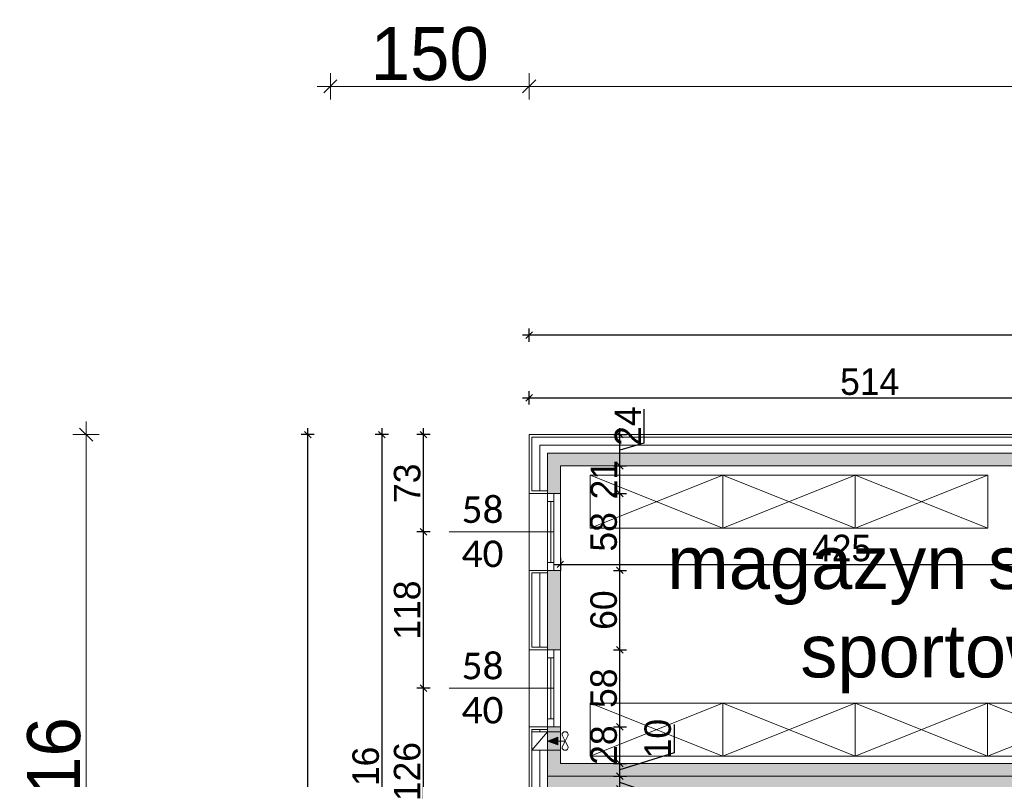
# Model space of a CAD drawing. Header units: millimetres. Extents: x 1962 to 3194, y -795 to -219.
# Tile 126 of 256: x 2511.61 to 2519.04, y -565.64 to -559.91. Entities that reach past the tile are written whole.
import ezdxf

# ---------------------------------------------------------------- set-up
doc = ezdxf.new("R2010")
doc.units = ezdxf.units.MM
doc.layers.get('0').update_dxf_attribs({"lineweight": 5})
doc.layers.get('Defpoints').update_dxf_attribs({"lineweight": 9})
for name, color, linetype, lineweight in [('A_hatch nawierzchnia', 253, 'Continuous', 9), ('A_obiekty kontenery', 152, 'Continuous', 9), ('A_obiekty kontenery elewacja', 62, 'Continuous', 9), ('A_obiekty kontenery izolacja', 213, 'BATTING', 9), ('A_obiekty kontenery opisy', 142, 'Continuous', 9), ('A_wymiary detale', 82, 'Continuous', 9), ('A_wyposażenie meble', 123, 'Continuous', 9), ('A_wyposażenie stolarka', 16, 'Continuous', 9), ('A_wyposażenie wentylacja i klimatyzacja', 95, 'Continuous', 9)]:
    doc.layers.add(name, color=color, linetype=linetype, lineweight=lineweight)
doc.styles.get("Standard").update_dxf_attribs({"font": 'arial.ttf'})
doc.styles.add('wymiary pzt', font='txt')
doc.linetypes.add('BATTING', pattern='A,0.00254,-2.54,[134,ltypeshp.shx,S=2.54,R=0,X=-2.54,Y=0],-5.08,[134,ltypeshp.shx,S=2.54,R=180,X=2.54,Y=0],-2.54', length=10.16254)
doc.dimstyles.new('wymiary detale', dxfattribs={"dimtxt": 0.2, "dimasz": 0.05, "dimexe": 0.05, "dimexo": 0, "dimgap": 0.02, "dimtad": 1, "dimdec": 0, "dimlfac": 100, "dimzin": 0, "dimtxsty": 'wymiary pzt', "dimblk": 'OBLIQUE', "dimcen": 0.1, "dimdle": 0.05, "dimadec": 1, "dimazin": 0, "dimtfac": 1, "dimtmove": 0, "dimatfit": 3, "dimfxl": 0, "dimarcsym": 0})

# ---------------------------------------------------------------- blocks, each defined once
blk = doc.blocks.new('zw$B8BB')
at = {"layer": 'A_wyposażenie meble'}
for p, q in [((-0.5, 0.2), (0.5, -0.2)), ((0.5, 0.2), (-0.5, -0.2))]:
    blk.add_line(p, q, dxfattribs=at)
blk.add_lwpolyline([(-0.5, -0.2), (0.5, -0.2), (0.5, 0.2), (-0.5, 0.2)], close=True, dxfattribs=at)
blk = doc.blocks.new('zw$F88C')
at = {"layer": 'A_wyposażenie wentylacja i klimatyzacja'}
h = blk.add_hatch(color=256, dxfattribs=at)
h.dxf.hatch_style = 1
h.paths.add_polyline_path([(0.0417, 0.0187), (0.07, 0.0187), (0.0983, 0.0187), (0.07, 0.096)])
for p, q in [((0, 0.096), (0.14, 0.216)), ((0, 0.096), (0.14, 0.096)), ((0.07, -0.036), (0.07, 0.0187)), ((0.07, -0.036), (0.0305, -0.0154)), ((0.07, -0.036), (0.0305, -0.0566)), ((0.07, -0.036), (0.1095, -0.0154)), ((0.07, -0.036), (0.1095, -0.0566))]:
    blk.add_line(p, q, dxfattribs=at)
blk.add_lwpolyline([(0, 0.216), (0.14, 0.216), (0.14, 0), (0, 0)], close=True, dxfattribs=at)
for points in [[(0.07, 0.096), (0.0417, 0.0187), (0.07, 0.0187)], [(0.07, 0.096), (0.0983, 0.0187), (0.07, 0.0187)]]:
    blk.add_lwpolyline(points, dxfattribs=at)
for centre, radius, start, end in [((0.024, -0.036), 0.024, 133.81395, 226.18605), ((0.0212, -0.0331), 0.02, 62.44719, 133.81395), ((0.0212, -0.0389), 0.02, 226.18605, 297.55281), ((0.1188, -0.0331), 0.02, 46.18605, 117.55281), ((0.1188, -0.0389), 0.02, 242.44719, 313.81395), ((0.116, -0.036), 0.024, 313.81395, 46.18605)]:
    blk.add_arc(centre, radius, start, end, dxfattribs=at)
blk = doc.blocks.new('zw$1FD4')
at = {"layer": 'A_wyposażenie stolarka'}
blk.add_line((0.024, 0.06), (0.024, 0.52), dxfattribs=at)
for points in [[(0, 0.58), (0.048, 0.58), (0.048, 0), (0, 0)], [(0, 0.58), (0.048, 0.58), (0.048, 0.52), (0, 0.52)], [(0, 0), (0.048, 0), (0.048, 0.06), (0, 0.06)]]:
    blk.add_lwpolyline(points, close=True, dxfattribs=at)
blk = doc.blocks.new('_Oblique')
at = {"color": 0, "linetype": 'ByBlock', "lineweight": -2}
blk.add_line((-0.5, -0.5), (0.5, 0.5), dxfattribs=at)
blk = doc.blocks.new('*D1338')
at = {"layer": 'A_obiekty kontenery opisy', "color": 0, "lineweight": -2}
for p, q in [((-12.396, -33.5694), (-12.396, -33.3694)), ((0, -33.5694), (0, -33.3694)), ((0.1, -33.4694), (-12.496, -33.4694))]:
    blk.add_line(p, q, dxfattribs=at)
at = {"layer": 'Defpoints', "color": 0}
for p in [(-12.396, -33.4694), (-12.396, -36.098), (0, -36.098)]:
    blk.add_point(p, dxfattribs=at)
at = {"layer": 'A_obiekty kontenery opisy', "color": 0, "lineweight": -2, "xscale": 0.1, "yscale": 0.1, "zscale": 0.1, "rotation": 180}
blk.add_blockref('_Oblique', (-12.396, -33.4694), dxfattribs=at)
at = {"layer": 'A_obiekty kontenery opisy', "color": 0, "lineweight": -2, "xscale": 0.1, "yscale": 0.1, "zscale": 0.1}
blk.add_blockref('_Oblique', (0, -33.4694), dxfattribs=at)
at = {"layer": 'A_obiekty kontenery opisy', "color": 0, "insert": (-6.198, -33.2253), "char_height": 0.4, "attachment_point": 5, "style": 'wymiary pzt'}
blk.add_mtext('1240', dxfattribs=at)
blk = doc.blocks.new('*D1339')
at = {"layer": 'A_obiekty kontenery opisy', "color": 0, "lineweight": -2}
for p, q in [((-13.896, -33.5694), (-13.896, -33.3694)), ((-12.396, -33.5694), (-12.396, -33.3694)), ((-12.296, -33.4694), (-13.996, -33.4694))]:
    blk.add_line(p, q, dxfattribs=at)
at = {"layer": 'Defpoints', "color": 0}
for p in [(-13.896, -33.4694), (-12.396, -36.098), (-13.896, -41.254)]:
    blk.add_point(p, dxfattribs=at)
at = {"layer": 'A_obiekty kontenery opisy', "color": 0, "lineweight": -2, "xscale": 0.1, "yscale": 0.1, "zscale": 0.1, "rotation": 180}
blk.add_blockref('_Oblique', (-13.896, -33.4694), dxfattribs=at)
at = {"layer": 'A_obiekty kontenery opisy', "color": 0, "lineweight": -2, "xscale": 0.1, "yscale": 0.1, "zscale": 0.1}
blk.add_blockref('_Oblique', (-12.396, -33.4694), dxfattribs=at)
at = {"layer": 'A_obiekty kontenery opisy', "color": 0, "insert": (-13.146, -33.2253), "char_height": 0.4, "attachment_point": 5, "style": 'wymiary pzt'}
blk.add_mtext('150', dxfattribs=at)
blk = doc.blocks.new('*D1346')
at = {"layer": 'A_obiekty kontenery opisy', "color": 0, "lineweight": -2}
for p, q in [((-15.7401, -35.998), (-15.7401, -41.354)), ((-15.6401, -36.098), (-15.8401, -36.098)), ((-15.6401, -41.254), (-15.8401, -41.254))]:
    blk.add_line(p, q, dxfattribs=at)
at = {"layer": 'Defpoints', "color": 0}
for p in [(-12.396, -36.098), (-15.7401, -41.254), (-12.396, -41.254)]:
    blk.add_point(p, dxfattribs=at)
at = {"layer": 'A_obiekty kontenery opisy', "color": 0, "lineweight": -2, "xscale": 0.1, "yscale": 0.1, "zscale": 0.1}
for p, rotation in [((-15.7401, -36.098), 90), ((-15.7401, -41.254), 270)]:
    blk.add_blockref('_Oblique', p, dxfattribs=dict(at, rotation=rotation))
at = {"layer": 'A_obiekty kontenery opisy', "color": 0, "insert": (-15.9821, -38.676), "char_height": 0.4, "attachment_point": 5, "rotation": 90, "style": 'wymiary pzt'}
blk.add_mtext('516', dxfattribs=at)
blk = doc.blocks.new('*D1010')
at = {"layer": 'A_wymiary detale', "color": 0, "lineweight": -2}
for p, q in [((2515.4023, -562.7649), (2520.6443, -562.7649)), ((2515.4523, -562.8149), (2515.4523, -562.7149)), ((2520.5943, -562.8149), (2520.5943, -562.7149))]:
    blk.add_line(p, q, dxfattribs=at)
at = {"layer": 'Defpoints', "color": 0}
for p in [(2520.5943, -562.7649), (2515.4523, -563.0426), (2520.5943, -563.0426)]:
    blk.add_point(p, dxfattribs=at)
at = {"layer": 'A_wymiary detale', "color": 0, "lineweight": -2, "xscale": 0.05, "yscale": 0.05, "zscale": 0.05, "rotation": 180}
blk.add_blockref('_Oblique', (2515.4523, -562.7649), dxfattribs=at)
at = {"layer": 'A_wymiary detale', "color": 0, "lineweight": -2, "xscale": 0.05, "yscale": 0.05, "zscale": 0.05}
blk.add_blockref('_Oblique', (2520.5943, -562.7649), dxfattribs=at)
at = {"layer": 'A_wymiary detale', "color": 0, "insert": (2518.0233, -562.6439), "char_height": 0.2, "attachment_point": 5, "style": 'wymiary pzt'}
blk.add_mtext('514', dxfattribs=at)
blk = doc.blocks.new('*D1013')
at = {"layer": 'A_wymiary detale', "color": 0, "lineweight": -2}
for p, q in [((2515.4523, -562.3421), (2515.4523, -562.2421)), ((2527.8483, -562.3421), (2527.8483, -562.2421)), ((2527.8983, -562.2921), (2515.4023, -562.2921))]:
    blk.add_line(p, q, dxfattribs=at)
at = {"layer": 'Defpoints', "color": 0}
for p in [(2515.4523, -562.2921), (2515.4523, -563.0426), (2527.8483, -563.0426)]:
    blk.add_point(p, dxfattribs=at)
at = {"layer": 'A_wymiary detale', "color": 0, "lineweight": -2, "xscale": 0.05, "yscale": 0.05, "zscale": 0.05, "rotation": 180}
blk.add_blockref('_Oblique', (2515.4523, -562.2921), dxfattribs=at)
at = {"layer": 'A_wymiary detale', "color": 0, "lineweight": -2, "xscale": 0.05, "yscale": 0.05, "zscale": 0.05}
blk.add_blockref('_Oblique', (2527.8483, -562.2921), dxfattribs=at)
at = {"layer": 'A_wymiary detale', "color": 0, "insert": (2521.6503, -562.17), "char_height": 0.2, "attachment_point": 5, "style": 'wymiary pzt'}
blk.add_mtext('1240', dxfattribs=at)
blk = doc.blocks.new('*D1037')
at = {"layer": 'A_wymiary detale', "color": 0, "lineweight": -2}
for p, q in [((2514.6549, -566.2646), (2514.6549, -564.9066)), ((2514.7049, -564.9566), (2514.6049, -564.9566)), ((2514.7049, -566.2146), (2514.6049, -566.2146))]:
    blk.add_line(p, q, dxfattribs=at)
at = {"layer": 'Defpoints', "color": 0}
for p in [(2514.6549, -564.9566), (2514.8481, -564.9566), (2514.8481, -566.2146)]:
    blk.add_point(p, dxfattribs=at)
at = {"layer": 'A_wymiary detale', "color": 0, "lineweight": -2, "xscale": 0.05, "yscale": 0.05, "zscale": 0.05}
for p, rotation in [((2514.6549, -564.9566), 90), ((2514.6549, -566.2146), 270)]:
    blk.add_blockref('_Oblique', p, dxfattribs=dict(at, rotation=rotation))
at = {"layer": 'A_wymiary detale', "color": 0, "insert": (2514.5329, -565.5856), "char_height": 0.2, "attachment_point": 5, "rotation": 90, "style": 'wymiary pzt'}
blk.add_mtext('126', dxfattribs=at)
blk = doc.blocks.new('*D1038')
at = {"layer": 'A_wymiary detale', "color": 0, "lineweight": -2}
for p, q in [((2514.6549, -565.0066), (2514.6549, -563.7266)), ((2514.7049, -563.7766), (2514.6049, -563.7766)), ((2514.7049, -564.9566), (2514.6049, -564.9566))]:
    blk.add_line(p, q, dxfattribs=at)
at = {"layer": 'Defpoints', "color": 0}
for p in [(2514.6549, -563.7766), (2514.8481, -563.7766), (2514.8481, -564.9566)]:
    blk.add_point(p, dxfattribs=at)
at = {"layer": 'A_wymiary detale', "color": 0, "lineweight": -2, "xscale": 0.05, "yscale": 0.05, "zscale": 0.05}
for p, rotation in [((2514.6549, -563.7766), 90), ((2514.6549, -564.9566), 270)]:
    blk.add_blockref('_Oblique', p, dxfattribs=dict(at, rotation=rotation))
at = {"layer": 'A_wymiary detale', "color": 0, "insert": (2514.5329, -564.3666), "char_height": 0.2, "attachment_point": 5, "rotation": 90, "style": 'wymiary pzt'}
blk.add_mtext('118', dxfattribs=at)
blk = doc.blocks.new('*D1039')
at = {"layer": 'A_wymiary detale', "color": 0, "lineweight": -2}
for p, q in [((2514.6549, -563.8266), (2514.6549, -562.9926)), ((2514.7049, -563.0426), (2514.6049, -563.0426)), ((2514.7049, -563.7766), (2514.6049, -563.7766))]:
    blk.add_line(p, q, dxfattribs=at)
at = {"layer": 'Defpoints', "color": 0}
for p in [(2514.6549, -563.0426), (2515.4523, -563.0426), (2514.8481, -563.7766)]:
    blk.add_point(p, dxfattribs=at)
at = {"layer": 'A_wymiary detale', "color": 0, "lineweight": -2, "xscale": 0.05, "yscale": 0.05, "zscale": 0.05}
for p, rotation in [((2514.6549, -563.0426), 90), ((2514.6549, -563.7766), 270)]:
    blk.add_blockref('_Oblique', p, dxfattribs=dict(at, rotation=rotation))
at = {"layer": 'A_wymiary detale', "color": 0, "insert": (2514.5329, -563.4096), "char_height": 0.2, "attachment_point": 5, "rotation": 90, "style": 'wymiary pzt'}
blk.add_mtext('73', dxfattribs=at)
blk = doc.blocks.new('*D1040')
at = {"layer": 'A_wymiary detale', "color": 0, "lineweight": -2}
for p, q in [((2514.3409, -562.9926), (2514.3409, -568.2486)), ((2514.3909, -563.0426), (2514.2909, -563.0426)), ((2514.3909, -568.1986), (2514.2909, -568.1986))]:
    blk.add_line(p, q, dxfattribs=at)
at = {"layer": 'Defpoints', "color": 0}
for p in [(2515.4523, -563.0426), (2514.3409, -568.1986), (2515.4523, -568.1986)]:
    blk.add_point(p, dxfattribs=at)
at = {"layer": 'A_wymiary detale', "color": 0, "lineweight": -2, "xscale": 0.05, "yscale": 0.05, "zscale": 0.05}
for p, rotation in [((2514.3409, -563.0426), 90), ((2514.3409, -568.1986), 270)]:
    blk.add_blockref('_Oblique', p, dxfattribs=dict(at, rotation=rotation))
at = {"layer": 'A_wymiary detale', "color": 0, "insert": (2514.2199, -565.6206), "char_height": 0.2, "attachment_point": 5, "rotation": 90, "style": 'wymiary pzt'}
blk.add_mtext('516', dxfattribs=at)
blk = doc.blocks.new('*D1042')
at = {"layer": 'A_wymiary detale', "color": 0, "lineweight": -2}
for p, q in [((2513.7813, -575.5626), (2513.7813, -562.9926)), ((2513.8313, -563.0426), (2513.7313, -563.0426)), ((2513.8313, -575.5126), (2513.7313, -575.5126))]:
    blk.add_line(p, q, dxfattribs=at)
at = {"layer": 'Defpoints', "color": 0}
for p in [(2513.7813, -563.0426), (2515.4523, -563.0426), (2515.4523, -575.5126)]:
    blk.add_point(p, dxfattribs=at)
at = {"layer": 'A_wymiary detale', "color": 0, "lineweight": -2, "xscale": 0.05, "yscale": 0.05, "zscale": 0.05}
for p, rotation in [((2513.7813, -563.0426), 90), ((2513.7813, -575.5126), 270)]:
    blk.add_blockref('_Oblique', p, dxfattribs=dict(at, rotation=rotation))
at = {"layer": 'A_wymiary detale', "color": 0, "insert": (2513.6602, -569.2776), "char_height": 0.2, "attachment_point": 5, "rotation": 90, "style": 'wymiary pzt'}
blk.add_mtext('1247', dxfattribs=at)
blk = doc.blocks.new('*D1149')
at = {"layer": 'A_wymiary detale', "color": 0, "lineweight": -2}
for p, q in [((2516.1384, -565.7666), (2516.1384, -565.5706)), ((2516.0884, -565.6206), (2516.1884, -565.6206)), ((2516.5513, -565.8085), (2516.1384, -565.6686)), ((2516.0884, -565.7166), (2516.1884, -565.7166)), ((2516.5513, -566.022), (2516.5513, -565.8085))]:
    blk.add_line(p, q, dxfattribs=at)
at = {"layer": 'Defpoints', "color": 0}
for p in [(2515.5923, -565.6206), (2516.1384, -565.6206), (2515.6883, -565.7166)]:
    blk.add_point(p, dxfattribs=at)
at = {"layer": 'A_wymiary detale', "color": 0, "lineweight": -2, "xscale": 0.05, "yscale": 0.05, "zscale": 0.05}
for p, rotation in [((2516.1384, -565.6206), 90), ((2516.1384, -565.7166), 270)]:
    blk.add_blockref('_Oblique', p, dxfattribs=dict(at, rotation=rotation))
at = {"layer": 'A_wymiary detale', "color": 0, "insert": (2516.4293, -565.9152), "char_height": 0.2, "attachment_point": 5, "rotation": 90, "style": 'wymiary pzt'}
blk.add_mtext('10', dxfattribs=at)
blk = doc.blocks.new('*D1150')
at = {"layer": 'A_wymiary detale', "color": 0, "lineweight": -2}
for p, q in [((2516.5467, -565.23), (2516.5467, -565.4435)), ((2516.5467, -565.4435), (2516.1384, -565.5726)), ((2516.0884, -565.5246), (2516.1884, -565.5246)), ((2516.1384, -565.6706), (2516.1384, -565.4746)), ((2516.0884, -565.6206), (2516.1884, -565.6206))]:
    blk.add_line(p, q, dxfattribs=at)
at = {"layer": 'Defpoints', "color": 0}
for p in [(2515.6883, -565.5246), (2516.1384, -565.5246), (2515.5923, -565.6206)]:
    blk.add_point(p, dxfattribs=at)
at = {"layer": 'A_wymiary detale', "color": 0, "lineweight": -2, "xscale": 0.05, "yscale": 0.05, "zscale": 0.05}
for p, rotation in [((2516.1384, -565.5246), 90), ((2516.1384, -565.6206), 270)]:
    blk.add_blockref('_Oblique', p, dxfattribs=dict(at, rotation=rotation))
at = {"layer": 'A_wymiary detale', "color": 0, "insert": (2516.4246, -565.3367), "char_height": 0.2, "attachment_point": 5, "rotation": 90, "style": 'wymiary pzt'}
blk.add_mtext('10', dxfattribs=at)
blk = doc.blocks.new('*D1151')
at = {"layer": 'A_wymiary detale', "color": 0, "lineweight": -2}
for p, q in [((2516.1384, -565.5746), (2516.1384, -565.1966)), ((2516.0884, -565.2466), (2516.1884, -565.2466)), ((2516.0884, -565.5246), (2516.1884, -565.5246))]:
    blk.add_line(p, q, dxfattribs=at)
at = {"layer": 'Defpoints', "color": 0}
for p in [(2515.6883, -565.2466), (2516.1384, -565.2466), (2515.6883, -565.5246)]:
    blk.add_point(p, dxfattribs=at)
at = {"layer": 'A_wymiary detale', "color": 0, "lineweight": -2, "xscale": 0.05, "yscale": 0.05, "zscale": 0.05}
for p, rotation in [((2516.1384, -565.2466), 90), ((2516.1384, -565.5246), 270)]:
    blk.add_blockref('_Oblique', p, dxfattribs=dict(at, rotation=rotation))
at = {"layer": 'A_wymiary detale', "color": 0, "insert": (2516.0164, -565.3856), "char_height": 0.2, "attachment_point": 5, "rotation": 90, "style": 'wymiary pzt'}
blk.add_mtext('28', dxfattribs=at)
blk = doc.blocks.new('*D1152')
at = {"layer": 'A_wymiary detale', "color": 0, "lineweight": -2}
for p, q in [((2516.1384, -565.2966), (2516.1384, -564.6166)), ((2516.0884, -564.6666), (2516.1884, -564.6666)), ((2516.0884, -565.2466), (2516.1884, -565.2466))]:
    blk.add_line(p, q, dxfattribs=at)
at = {"layer": 'Defpoints', "color": 0}
for p in [(2515.6883, -564.6666), (2516.1384, -564.6666), (2515.6883, -565.2466)]:
    blk.add_point(p, dxfattribs=at)
at = {"layer": 'A_wymiary detale', "color": 0, "lineweight": -2, "xscale": 0.05, "yscale": 0.05, "zscale": 0.05}
for p, rotation in [((2516.1384, -564.6666), 90), ((2516.1384, -565.2466), 270)]:
    blk.add_blockref('_Oblique', p, dxfattribs=dict(at, rotation=rotation))
at = {"layer": 'A_wymiary detale', "color": 0, "insert": (2516.0164, -564.9566), "char_height": 0.2, "attachment_point": 5, "rotation": 90, "style": 'wymiary pzt'}
blk.add_mtext('58', dxfattribs=at)
blk = doc.blocks.new('*D1153')
at = {"layer": 'A_wymiary detale', "color": 0, "lineweight": -2}
for p, q in [((2516.1384, -564.7166), (2516.1384, -564.0166)), ((2516.0884, -564.0666), (2516.1884, -564.0666)), ((2516.0884, -564.6666), (2516.1884, -564.6666))]:
    blk.add_line(p, q, dxfattribs=at)
at = {"layer": 'Defpoints', "color": 0}
for p in [(2515.6883, -564.0666), (2516.1384, -564.0666), (2515.6883, -564.6666)]:
    blk.add_point(p, dxfattribs=at)
at = {"layer": 'A_wymiary detale', "color": 0, "lineweight": -2, "xscale": 0.05, "yscale": 0.05, "zscale": 0.05}
for p, rotation in [((2516.1384, -564.0666), 90), ((2516.1384, -564.6666), 270)]:
    blk.add_blockref('_Oblique', p, dxfattribs=dict(at, rotation=rotation))
at = {"layer": 'A_wymiary detale', "color": 0, "insert": (2516.0164, -564.3666), "char_height": 0.2, "attachment_point": 5, "rotation": 90, "style": 'wymiary pzt'}
blk.add_mtext('60', dxfattribs=at)
blk = doc.blocks.new('*D1154')
at = {"layer": 'A_wymiary detale', "color": 0, "lineweight": -2}
for p, q in [((2516.1384, -564.1166), (2516.1384, -563.4366)), ((2516.0884, -563.4866), (2516.1884, -563.4866)), ((2516.0884, -564.0666), (2516.1884, -564.0666))]:
    blk.add_line(p, q, dxfattribs=at)
at = {"layer": 'Defpoints', "color": 0}
for p in [(2515.6883, -563.4866), (2516.1384, -563.4866), (2515.6883, -564.0666)]:
    blk.add_point(p, dxfattribs=at)
at = {"layer": 'A_wymiary detale', "color": 0, "lineweight": -2, "xscale": 0.05, "yscale": 0.05, "zscale": 0.05}
for p, rotation in [((2516.1384, -563.4866), 90), ((2516.1384, -564.0666), 270)]:
    blk.add_blockref('_Oblique', p, dxfattribs=dict(at, rotation=rotation))
at = {"layer": 'A_wymiary detale', "color": 0, "insert": (2516.0164, -563.7766), "char_height": 0.2, "attachment_point": 5, "rotation": 90, "style": 'wymiary pzt'}
blk.add_mtext('58', dxfattribs=at)
blk = doc.blocks.new('*D1155')
at = {"layer": 'A_wymiary detale', "color": 0, "lineweight": -2}
for p, q in [((2516.1384, -563.5366), (2516.1384, -563.2286)), ((2516.0884, -563.2786), (2516.1884, -563.2786)), ((2516.0884, -563.4866), (2516.1884, -563.4866))]:
    blk.add_line(p, q, dxfattribs=at)
at = {"layer": 'Defpoints', "color": 0}
for p in [(2515.6883, -563.2786), (2516.1384, -563.2786), (2515.6883, -563.4866)]:
    blk.add_point(p, dxfattribs=at)
at = {"layer": 'A_wymiary detale', "color": 0, "lineweight": -2, "xscale": 0.05, "yscale": 0.05, "zscale": 0.05}
for p, rotation in [((2516.1384, -563.2786), 90), ((2516.1384, -563.4866), 270)]:
    blk.add_blockref('_Oblique', p, dxfattribs=dict(at, rotation=rotation))
at = {"layer": 'A_wymiary detale', "color": 0, "insert": (2516.0174, -563.3826), "char_height": 0.2, "attachment_point": 5, "rotation": 90, "style": 'wymiary pzt'}
blk.add_mtext('21', dxfattribs=at)
blk = doc.blocks.new('*D1156')
at = {"layer": 'A_wymiary detale', "color": 0, "lineweight": -2}
for p, q in [((2516.3195, -562.8497), (2516.3195, -563.1063)), ((2516.1384, -563.3286), (2516.1384, -562.9926)), ((2516.0884, -563.0426), (2516.1884, -563.0426)), ((2516.3195, -563.1063), (2516.1384, -563.1606)), ((2516.0884, -563.2786), (2516.1884, -563.2786))]:
    blk.add_line(p, q, dxfattribs=at)
at = {"layer": 'Defpoints', "color": 0}
for p in [(2515.4523, -563.0426), (2516.1384, -563.0426), (2515.6883, -563.2786)]:
    blk.add_point(p, dxfattribs=at)
at = {"layer": 'A_wymiary detale', "color": 0, "lineweight": -2, "xscale": 0.05, "yscale": 0.05, "zscale": 0.05}
for p, rotation in [((2516.1384, -563.0426), 90), ((2516.1384, -563.2786), 270)]:
    blk.add_blockref('_Oblique', p, dxfattribs=dict(at, rotation=rotation))
at = {"layer": 'A_wymiary detale', "color": 0, "insert": (2516.1984, -562.978), "char_height": 0.2, "attachment_point": 5, "rotation": 90, "style": 'wymiary pzt'}
blk.add_mtext('24', dxfattribs=at)
blk = doc.blocks.new('*D1163')
at = {"layer": 'A_wymiary detale', "color": 0, "lineweight": -2}
for p, q in [((2515.6883, -563.9713), (2515.6883, -564.0713)), ((2519.9343, -563.9713), (2519.9343, -564.0713)), ((2515.6383, -564.0213), (2519.9843, -564.0213))]:
    blk.add_line(p, q, dxfattribs=at)
at = {"layer": 'Defpoints', "color": 0}
for p in [(2515.6883, -563.2786), (2519.9343, -563.2786), (2519.9343, -564.0213)]:
    blk.add_point(p, dxfattribs=at)
at = {"layer": 'A_wymiary detale', "color": 0, "lineweight": -2, "xscale": 0.05, "yscale": 0.05, "zscale": 0.05, "rotation": 180}
blk.add_blockref('_Oblique', (2515.6883, -564.0213), dxfattribs=at)
at = {"layer": 'A_wymiary detale', "color": 0, "lineweight": -2, "xscale": 0.05, "yscale": 0.05, "zscale": 0.05}
blk.add_blockref('_Oblique', (2519.9343, -564.0213), dxfattribs=at)
at = {"layer": 'A_wymiary detale', "color": 0, "insert": (2517.8113, -563.8992), "char_height": 0.2, "attachment_point": 5, "style": 'wymiary pzt'}
blk.add_mtext('425', dxfattribs=at)
blk = doc.blocks.new('zw$EC30')
at = {"layer": 'A_hatch nawierzchnia'}
h = blk.add_hatch(color=256, dxfattribs=at)
h.dxf.hatch_style = 1
h.paths.add_polyline_path([(-12.256, -36.238), (-12.256, -36.542), (-12.16, -36.542), (-12.16, -36.334), (-7.914, -36.334), (-7.914, -36.238)])
h = blk.add_hatch(color=256, dxfattribs=at)
h.dxf.hatch_style = 1
h.paths.add_polyline_path([(-12.256, -37.722), (-12.16, -37.722), (-12.16, -37.122), (-12.256, -37.122)])
h = blk.add_hatch(color=256, dxfattribs=at)
h.dxf.hatch_style = 1
h.paths.add_polyline_path([(-12.256, -38.676), (-6.198, -38.676), (-6.198, -38.117), (-6.294, -38.117), (-6.294, -38.58), (-12.16, -38.58), (-12.16, -38.302), (-12.256, -38.302)])
h = blk.add_hatch(color=256, dxfattribs=at)
h.dxf.hatch_style = 1
h.paths.add_polyline_path([(-12.256, -38.676), (-12.256, -38.98), (-12.16, -38.98), (-12.16, -38.772), (-6.198, -38.772), (-6.198, -38.676)])
at = {"layer": 'A_obiekty kontenery'}
for p, q in [((-12.396, -36.542), (-12.396, -37.122)), ((-12.16, -36.542), (-12.256, -36.542)), ((-12.16, -37.122), (-12.256, -37.122)), ((-12.396, -37.722), (-12.396, -38.302)), ((-12.16, -37.722), (-12.256, -37.722)), ((-12.16, -38.302), (-12.256, -38.302))]:
    blk.add_line(p, q, dxfattribs=at)
for points in [[(-7.854, -36.238), (-12.256, -36.238), (-12.256, -38.676), (-6.198, -38.676), (-6.198, -38.58)], [(-7.914, -36.334), (-12.16, -36.334), (-12.16, -38.58)], [(-12.16, -38.58), (-6.294, -38.58), (-6.294, -38.117)], [(-6.198, -38.772), (-6.198, -38.676), (-12.256, -38.676), (-12.256, -41.114), (-12.01, -41.114)]]:
    blk.add_lwpolyline(points, dxfattribs=at)
at = {"layer": 'A_obiekty kontenery elewacja'}
for p, q in [((-12.256, -37.722), (-12.396, -37.722)), ((-12.256, -38.302), (-12.396, -38.302))]:
    blk.add_line(p, q, dxfattribs=at)
for points in [[(-7.914, -36.098), (-12.396, -36.098), (-12.396, -36.542), (-12.256, -36.542)], [(-7.934, -36.238), (-7.934, -36.118), (-12.376, -36.118), (-12.376, -36.522), (-12.256, -36.522)], [(-12.256, -37.122), (-12.396, -37.122), (-12.396, -37.722)], [(-12.256, -37.142), (-12.376, -37.142), (-12.376, -37.702), (-12.256, -37.702)], [(-12.396, -38.302), (-12.396, -38.98), (-12.256, -38.98)], [(-12.256, -38.322), (-12.376, -38.322), (-12.376, -38.96), (-12.256, -38.96)]]:
    blk.add_lwpolyline(points, dxfattribs=at)
at = {"layer": 'A_obiekty kontenery izolacja', "ltscale": 0.01}
for points in [[(-7.934, -36.178), (-12.316, -36.178), (-12.316, -36.522)], [(-12.316, -37.142), (-12.316, -37.702)], [(-12.316, -38.322), (-12.316, -38.34)], [(-12.316, -38.48), (-12.316, -38.762)]]:
    blk.add_lwpolyline(points, dxfattribs=at)
at = {"layer": 'A_wyposażenie stolarka'}
for p, q in [((-12.208, -36.832), (-13.0002, -36.832)), ((-12.208, -38.012), (-13.0002, -38.012))]:
    blk.add_line(p, q, dxfattribs=at)
at = {"layer": 'A_wyposażenie meble'}
for p in [(-11.4338, -36.6045), (-10.4338, -36.6045), (-9.4338, -36.6045), (-11.4343, -38.3253), (-10.4343, -38.3253), (-9.4343, -38.3253), (-8.4343, -38.3253)]:
    blk.add_blockref('zw$B8BB', p, dxfattribs=at)
at = {"layer": 'A_wyposażenie stolarka'}
for p in [(-12.256, -37.122), (-12.256, -38.302)]:
    blk.add_blockref('zw$1FD4', p, dxfattribs=at)
at = {"layer": 'A_wyposażenie wentylacja i klimatyzacja', "xscale": -1, "rotation": 89.99999999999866}
blk.add_blockref('zw$F88C', (-12.16, -38.34), dxfattribs=at)
at = {"layer": 'A_obiekty kontenery opisy', "insert": (-9.227, -37.457), "char_height": 0.4, "width": 5.866, "attachment_point": 5}
blk.add_mtext('magazyn sprzętu\\P{\\fArial|b0|i0|c0|p34;\\W4.16344; }sportowego', dxfattribs=at)
at = {"layer": 'A_wyposażenie stolarka', "char_height": 0.2, "width": 0.488349, "attachment_point": 5, "style": 'wymiary pzt'}
for insert in [(-12.7472, -36.832), (-12.7472, -38.012)]:
    blk.add_mtext('{\\fCalibri|b0|i0|c238|p34;58}\\P{\\fCalibri|b0|i0|c238|p34;40}', dxfattribs=dict(at, insert=insert))
at = {"layer": 'A_obiekty kontenery opisy'}
dim = blk.add_linear_dim(base=(-13.896, -33.4694), p1=(-12.396, -36.098), p2=(-13.896, -41.254), angle=180, dimstyle='wymiary detale', override={"dimscale": 2, "dimblk": 'Oblique'}, dxfattribs=at)
dim.commit()
dim.dimension.update_dxf_attribs({"geometry": '*D1339', "text_midpoint": (-13.146, -33.2253)})
for p1, p2, distance, picture, middle in [((0, -36.098), (-12.396, -36.098), -2.6286, '*D1338', (-6.198, -33.2253)), ((-12.396, -36.098), (-12.396, -41.254), -3.3441, '*D1346', (-15.9821, -38.676))]:
    dim = blk.add_aligned_dim(p1=p1, p2=p2, distance=distance, dimstyle='wymiary detale', override={"dimscale": 2, "dimblk": 'Oblique'}, dxfattribs=at)
    dim.commit()
    dim.dimension.update_dxf_attribs({"geometry": picture, "text_midpoint": middle})

msp = doc.modelspace()

# ---------------------------------------------------------------- block references
msp.add_blockref('zw$EC30', (2527.8483, -526.9446))

# ---------------------------------------------------------------- dimensions: what is measured, and where the dimension line sits
at = {"layer": 'A_wymiary detale'}
for p1, p2, distance, picture, middle in [((2527.8483, -563.0426), (2515.4523, -563.0426), -0.7505, '*D1013', (2521.6503, -562.17)), ((2515.4523, -563.0426), (2520.5943, -563.0426), 0.2777, '*D1010', (2518.0233, -562.6439)), ((2515.4523, -575.5126), (2515.4523, -563.0426), 1.671, '*D1042', (2513.6602, -569.2776)), ((2515.4523, -563.0426), (2515.4523, -568.1986), -1.1113, '*D1040', (2514.2199, -565.6206)), ((2515.6883, -563.2786), (2519.9343, -563.2786), -0.7426, '*D1163', (2517.8113, -563.8992))]:
    dim = msp.add_aligned_dim(p1=p1, p2=p2, distance=distance, dimstyle='wymiary detale', dxfattribs=at)
    dim.commit()
    dim.dimension.update_dxf_attribs({"geometry": picture, "text_midpoint": middle})
for base, p1, p2, picture, middle in [((2516.1384, -563.0426), (2515.6883, -563.2786), (2515.4523, -563.0426), '*D1156', (2516.1984, -563.0863)), ((2514.6549, -563.0426), (2514.8481, -563.7766), (2515.4523, -563.0426), '*D1039', (2514.5329, -563.4096)), ((2516.1384, -563.2786), (2515.6883, -563.4866), (2515.6883, -563.2786), '*D1155', (2516.0174, -563.3826)), ((2516.1384, -563.4866), (2515.6883, -564.0666), (2515.6883, -563.4866), '*D1154', (2516.0164, -563.7766)), ((2514.6549, -563.7766), (2514.8481, -564.9566), (2514.8481, -563.7766), '*D1038', (2514.5329, -564.3666)), ((2516.1384, -564.0666), (2515.6883, -564.6666), (2515.6883, -564.0666), '*D1153', (2516.0164, -564.3666)), ((2516.1384, -564.6666), (2515.6883, -565.2466), (2515.6883, -564.6666), '*D1152', (2516.0164, -564.9566)), ((2514.6549, -564.9566), (2514.8481, -566.2146), (2514.8481, -564.9566), '*D1037', (2514.5329, -565.5856)), ((2516.1384, -565.2466), (2515.6883, -565.5246), (2515.6883, -565.2466), '*D1151', (2516.0164, -565.3856))]:
    dim = msp.add_linear_dim(base=base, p1=p1, p2=p2, angle=90, dimstyle='wymiary detale', override={"dimtmove": 1}, dxfattribs=at)
    dim.commit()
    dim.dimension.update_dxf_attribs({"geometry": picture, "text_midpoint": middle})
for base, p1, p2, picture, middle in [((2516.1384, -565.5246), (2515.5923, -565.6206), (2515.6883, -565.5246), '*D1150', (2516.5467, -565.4235)), ((2516.1384, -565.6206), (2515.6883, -565.7166), (2515.5923, -565.6206), '*D1149', (2516.5513, -565.8285))]:
    dim = msp.add_linear_dim(base=base, p1=p1, p2=p2, angle=90, dimstyle='wymiary detale', override={"dimtmove": 1}, dxfattribs=at)
    dim.commit()
    dim.dimension.update_dxf_attribs({"geometry": picture, "text_midpoint": middle, "dimtype": 160})

doc.saveas('drawing.dxf')
